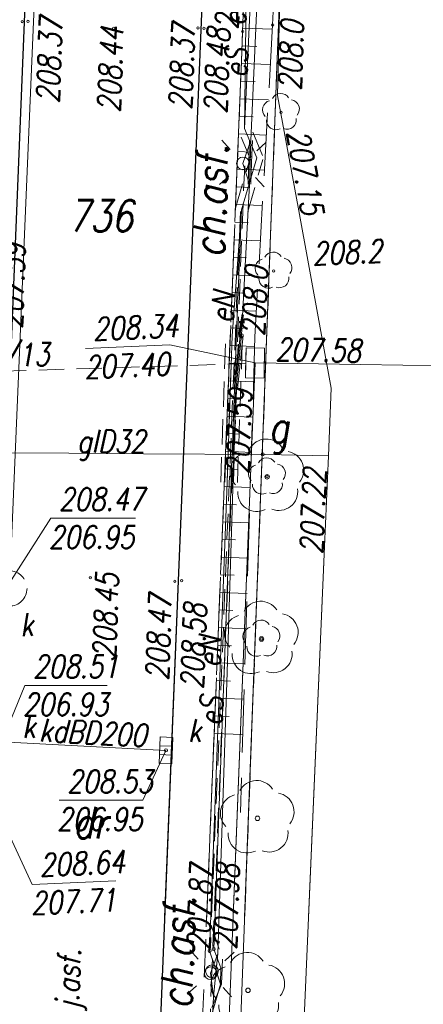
# Model space of a CAD drawing. Extents: x 6591072 to 6591270, y 5674713 to 5675005.
# Tile 11 of 37: x 6591215 to 6591231, y 5674748 to 5674787. Entities that reach past the tile are written whole.
import ezdxf
from ezdxf.enums import TextEntityAlignment as Align

# ---------------------------------------------------------------- set-up
doc = ezdxf.new("R2010")
doc.units = 0
for name, pattern in [('1', [0]), ('KOC', [2, 1.5, -0.5]), ('KOJ', [0]), ('KOU', [1.5, 1, -0.5]), ('OSL', [2, 1, -1]), ('UBE', [1.5, 1, -0.5]), ('UOK', [1.5, 1, -0.5]), ('UOT', [1.5, 1, -0.5]), ('UPE', [0]), ('UPG', [0]), ('UPK', [0]), ('UPT', [0]), ('UXE', [1.5, 1, -0.5]), ('UXT', [1.5, 1, -0.5]), ('WSD', [3.5, 2.5, -1]), ('WSQ', [3.5, 2.5, -1])]:
    doc.linetypes.add(name, pattern=pattern)
doc.layers.get('0').update_dxf_attribs({"color": 250, "linetype": 'CONTINUOUS', "lineweight": 100})
for name, color, linetype, lineweight in [('Dzialki', 7, '1', 18), ('Kontury', 90, '1', 18), ('NIEAKTUAL_L_0', 7, '1', 0), ('NIEAKTUAL_T_0', 7, 'CONTINUOUS', 0), ('Numery_dzialek', 7, 'CONTINUOUS', 18), ('Numery_konturow', 90, 'CONTINUOUS', 13), ('SDROK_T_0', 7, 'CONTINUOUS', 18), ('SDROK_T_1', 7, 'CONTINUOUS', 18), ('SDRPK_L_3', 7, 'KOJ', 25), ('SDRPK_L_5', 7, 'KOC', 18), ('SZZPZ_T_0', 7, 'CONTINUOUS', 18), ('TELEFONY_L_0', 30, 'UXT', 18), ('TELEFONY_T_0', 30, 'CONTINUOUS', 18), ('UEEOA_T_9', 1, 'CONTINUOUS', 18), ('UEEOC_T_0', 1, 'CONTINUOUS', 18), ('UEEOC_T_1', 1, 'CONTINUOUS', 18), ('UEEOO_T_0', 1, 'CONTINUOUS', 18), ('UEEOO_T_1', 1, 'CONTINUOUS', 18), ('UEEPB_L_0', 1, 'UBE', 18), ('UEEPB_L_0_b', 1, 'UBE', 18), ('UEEPB_L_1', 1, 'UBE', 18), ('UEEPON_L_0', 1, 'UPE', 18), ('UEEPOS_L_0', 1, 'UPE', 18), ('UGGOA_T_25', 2, 'CONTINUOUS', 18), ('UGGOC_T_0', 2, 'CONTINUOUS', 18), ('UGGOC_T_8', 2, 'CONTINUOUS', 18), ('UGGOO_T_6', 2, 'CONTINUOUS', 18), ('UGGPOL_L_1', 2, 'UPG', 18), ('UGGPON_L_1', 2, 'UPG', 18), ('UGGPON_L_6', 2, 'UPG', 18), ('UKKOA_T_10', 36, 'CONTINUOUS', 18), ('UKKOA_T_3', 36, 'CONTINUOUS', 18), ('UKKOA_T_4', 36, 'CONTINUOUS', 18), ('UKKOC_T_3', 36, 'CONTINUOUS', 18), ('UKKOC_T_4', 36, 'CONTINUOUS', 18), ('UKKOC_T_5', 36, 'CONTINUOUS', 18), ('UKKOO_T_2', 36, 'CONTINUOUS', 18), ('UKKPA_L_5', 36, 'UOK', 18), ('UKKPOD_L_1', 36, 'UPK', 18), ('UKKPOP_L_1', 36, 'UPG', 18), ('UTTOA_T_3', 30, 'CONTINUOUS', 18), ('UTTOC_T_2', 30, 'CONTINUOUS', 18), ('UTTOC_T_3', 30, 'CONTINUOUS', 18), ('UTTPA_L_10', 30, '1', 18), ('UTTPA_L_7', 30, 'UOT', 18), ('UTTPOM_L_1', 30, 'UPT', 18), ('WUKOS_T_1', 7, 'CONTINUOUS', 18), ('WUKPS_L_6', 7, '1', 18), ('WWRPP_T_0', 13, 'CONTINUOUS', 18)]:
    doc.layers.add(name, color=color, linetype=linetype, lineweight=lineweight)
doc.layers.add('OBOP', color=7, linetype='CONTINUOUS', lineweight=13, true_color=0x0a0909)
doc.styles.add('K1_ACAD', font='romans.shx', dxfattribs={"width": 0.8, "oblique": 12})

# ---------------------------------------------------------------- blocks, each defined once
blk = doc.blocks.new('other_WSU')
at = {"linetype": 'Continuous'}
blk.add_circle((0, 0), 0.045, dxfattribs=at)
blk = doc.blocks.new('other_WSP')
at = {"linetype": 'Continuous'}
blk.add_circle((0, 0), 0.045, dxfattribs=at)
blk = doc.blocks.new('other_SLS')
at = {"linetype": 'Continuous'}
blk.add_circle((0, 0), 0.25, dxfattribs=at)
blk = doc.blocks.new('other_LAT')
at = {"linetype": 'Continuous'}
for p, q in [((0, 0.75), (0, 1.25)), ((-1.25, 0), (-0.75, 0)), ((0.75, 0), (1.25, 0)), ((0, -0.75), (0, -1.25))]:
    blk.add_line(p, q, dxfattribs=at)
blk = doc.blocks.new('other_UGE')
at = {"linetype": 'Continuous'}
blk.add_circle((0, 0), 0.0625, dxfattribs=at)
blk = doc.blocks.new('other_UGG')
at = {"linetype": 'Continuous'}
blk.add_circle((0, 0), 0.0625, dxfattribs=at)
blk = doc.blocks.new('other_DLI')
at = {"linetype": 'Continuous'}
blk.add_circle((0, 0), 0.045, dxfattribs=at)
for centre, start, end in [((-0.357, 0.116), 102.1445, 221.86), ((0, 0.375), 30.1401, 149.8599), ((0.357, 0.116), 318.14, 77.8555), ((-0.22, -0.303), 174.1482, 293.8542), ((0.22, -0.303), 246.1458, 5.8518)]:
    blk.add_arc(centre, 0.375, start, end, dxfattribs=at)
blk = doc.blocks.new('LAT')
at = {"linetype": 'Continuous'}
for p, q in [((0, 0.75), (0, 1.25)), ((-1.25, 0), (-0.75, 0)), ((0.75, 0), (1.25, 0)), ((0, -0.75), (0, -1.25))]:
    blk.add_line(p, q, dxfattribs=at)
blk = doc.blocks.new('SLS')
at = {"linetype": 'Continuous'}
blk.add_circle((0, 0), 0.25, dxfattribs=at)
blk = doc.blocks.new('UGE')
at = {"linetype": 'Continuous'}
blk.add_circle((0, 0), 0.0625, dxfattribs=at)
blk = doc.blocks.new('UGG')
at = {"linetype": 'Continuous'}
blk.add_circle((0, 0), 0.0625, dxfattribs=at)
blk = doc.blocks.new('KRA')
at = {"linetype": 'Continuous'}
for p, q in [((-0.525, -0.25), (-0.525, 0.25)), ((-0.525, 0.25), (0.525, 0.25)), ((-0.175, -0.25), (-0.175, 0.25)), ((0.175, -0.25), (0.175, 0.25)), ((0.525, 0.25), (0.525, -0.25)), ((0.525, -0.25), (-0.525, -0.25))]:
    blk.add_line(p, q, dxfattribs=at)
blk = doc.blocks.new('UGK')
at = {"linetype": 'Continuous'}
blk.add_circle((0, 0), 0.0625, dxfattribs=at)
blk = doc.blocks.new('DLI')
at = {"layer": 'OBOP', "color": 0, "linetype": 'ByBlock', "lineweight": -2}
blk.add_circle((0, 0), 0.09, dxfattribs=at)
for centre, start, end in [((0, 0.75), 30.1471, 149.8529), ((-0.713, 0.232), 102.1471, 221.8529), ((0.713, 0.232), 318.1471, 77.8529), ((-0.441, -0.607), 174.1471, 293.8529), ((0.441, -0.607), 246.1471, 5.8529)]:
    blk.add_arc(centre, 0.75, start, end, dxfattribs=at)

msp = doc.modelspace()

# ---------------------------------------------------------------- linework, layer by layer
at = {"layer": 'Dzialki'}
for q in [(6591222.262, 5674720.167), (6591223.447, 5674751.354)]:
    msp.add_line((6591226.55, 5674833.05), q, dxfattribs=at)
at = {"layer": 'Kontury'}
msp.add_line((6591226.45, 5674830.4), (6591222.267, 5674720.167), dxfattribs=at)
at = {"layer": 'Kontury', "linetype": 'KOU'}
msp.add_line((6591226.45, 5674830.4), (6591223.451, 5674751.354), dxfattribs=at)
at = {"layer": 'NIEAKTUAL_L_0', "linetype": 'UXE'}
for p, q in [((6591223.45, 5674781.17), (6591222.15, 5674749.21)), ((6591223.28, 5674779.35), (6591222.12, 5674751.04)), ((6591222.12, 5674751.04), (6591222.57, 5674749.69)), ((6591222.57, 5674749.69), (6591222.53, 5674748.69)), ((6591222.15, 5674749.21), (6591220.999, 5674720.228)), ((6591222.53, 5674748.69), (6591221.98, 5674747.39))]:
    msp.add_line(p, q, dxfattribs=at)
at = {"layer": 'SDRPK_L_3', "linetype": 'KOJ'}
for p, q in [((6591213.829, 5674765.013), (6591216.631, 5674834.051)), ((6591213.829, 5674765.013), (6591216.631, 5674834.051)), ((6591220.83, 5674764.695), (6591222.762, 5674812.186)), ((6591220.83, 5674764.695), (6591222.762, 5674812.186)), ((6591219.695, 5674736.828), (6591220.83, 5674764.695)), ((6591220.286, 5674751.352), (6591220.83, 5674764.695))]:
    msp.add_line(p, q, dxfattribs=at)
at = {"layer": 'SDRPK_L_5', "linetype": 'KOC'}
for p, q in [((6591223.369, 5674786.495), (6591224.147, 5674806.618)), ((6591221.36, 5674736.988), (6591223.369, 5674786.495)), ((6591221.943, 5674751.353), (6591223.369, 5674786.495))]:
    msp.add_line(p, q, dxfattribs=at)
at = {"layer": 'TELEFONY_L_0', "linetype": 'UXT'}
msp.add_line((6591204.787, 5674772.733), (6591223.491, 5674773.316), dxfattribs=at)
at = {"layer": 'UEEPB_L_0', "linetype": 'UBE'}
for p, q in [((6591224.16, 5674781.577), (6591223.67, 5674782.737)), ((6591223.7, 5674781.383), (6591223.21, 5674782.543)), ((6591223.645, 5674782.172), (6591223.615, 5674781.307)), ((6591223.755, 5674782.168), (6591223.725, 5674781.303)), ((6591223.09, 5674779.49), (6591223.69, 5674781.55)), ((6591223.57, 5674779.35), (6591224.17, 5674781.41)), ((6591223.615, 5674781.307), (6591223.585, 5674780.442)), ((6591223.725, 5674781.303), (6591223.695, 5674780.438)), ((6591222.5, 5674768.609), (6591222.7, 5674774.429)), ((6591223, 5674768.591), (6591223.2, 5674774.411)), ((6591223.275, 5674774.446), (6591223.16, 5674773.336)), ((6591223.385, 5674774.434), (6591223.27, 5674773.324)), ((6591223.16, 5674773.336), (6591223.045, 5674772.226)), ((6591223.27, 5674773.324), (6591223.155, 5674772.214))]:
    msp.add_line(p, q, dxfattribs=at)
at = {"layer": 'UEEPB_L_0_b', "linetype": 'OSL'}
for p, q in [((6591222.75, 5674768.6), (6591222.95, 5674774.42)), ((6591222.49, 5674748.7), (6591222.06, 5674750.02)), ((6591222.39, 5674749.9), (6591222.21, 5674748.21)), ((6591222.11, 5674747.36), (6591222.49, 5674748.7))]:
    msp.add_line(p, q, dxfattribs=at)
at = {"layer": 'UEEPB_L_1', "linetype": 'UBE'}
for p, q in [((6591224.16, 5674781.577), (6591223.67, 5674782.737)), ((6591223.7, 5674781.383), (6591223.21, 5674782.543)), ((6591223.09, 5674779.49), (6591223.69, 5674781.55)), ((6591223.57, 5674779.35), (6591224.17, 5674781.41)), ((6591222.66, 5674768.619), (6591222.87, 5674774.539)), ((6591223.16, 5674768.601), (6591223.37, 5674774.521))]:
    msp.add_line(p, q, dxfattribs=at)
at = {"layer": 'UEEPB_L_1', "linetype": 'OSL'}
for p, q in [((6591222.91, 5674768.61), (6591223.12, 5674774.53)), ((6591222.51, 5674749.35), (6591222.22, 5674750.09)), ((6591222.49, 5674748.7), (6591222.51, 5674749.35)), ((6591222.11, 5674747.36), (6591222.49, 5674748.7))]:
    msp.add_line(p, q, dxfattribs=at)
at = {"layer": 'UEEPON_L_0', "linetype": 'UPE'}
for p, q in [((6591223.52, 5674788.73), (6591223.44, 5674782.64)), ((6591223.95, 5674788.08), (6591223.7, 5674782.17)), ((6591223.44, 5674782.64), (6591223.93, 5674781.48)), ((6591223.38, 5674781.26), (6591223.7, 5674782.17)), ((6591223.7, 5674782.17), (6591223.64, 5674780.44)), ((6591223.93, 5674781.48), (6591223.33, 5674779.42)), ((6591223.64, 5674780.44), (6591223.38, 5674781.26)), ((6591223.64, 5674780.44), (6591223.33, 5674774.44)), ((6591223.33, 5674779.42), (6591222.95, 5674774.42)), ((6591222.95, 5674774.42), (6591222.75, 5674768.6)), ((6591222.95, 5674774.42), (6591222.75, 5674768.6)), ((6591223.33, 5674774.44), (6591223.1, 5674772.22)), ((6591223.1, 5674772.22), (6591222.76, 5674761.07)), ((6591223.1, 5674772.22), (6591222.76, 5674761.07)), ((6591222.75, 5674768.6), (6591222.06, 5674750.02)), ((6591222.75, 5674768.6), (6591222.06, 5674750.02)), ((6591222.76, 5674761.07), (6591222.39, 5674749.9)), ((6591222.76, 5674761.07), (6591222.39, 5674749.9)), ((6591222.06, 5674750.02), (6591222.49, 5674748.7)), ((6591222.1, 5674749.13), (6591222.39, 5674749.9)), ((6591222.39, 5674749.9), (6591222.21, 5674748.21)), ((6591222.21, 5674748.21), (6591222.1, 5674749.13)), ((6591222.49, 5674748.7), (6591222.11, 5674747.36)), ((6591222.21, 5674748.21), (6591221.76, 5674736.21))]:
    msp.add_line(p, q, dxfattribs=at)
at = {"layer": 'UEEPOS_L_0', "linetype": 'UPE'}
for p, q in [((6591223.72, 5674788.79), (6591223.44, 5674782.64)), ((6591223.44, 5674782.64), (6591223.93, 5674781.48)), ((6591223.93, 5674781.48), (6591223.33, 5674779.42)), ((6591223.33, 5674779.42), (6591223.12, 5674774.53)), ((6591223.12, 5674774.53), (6591222.91, 5674768.61)), ((6591223.12, 5674774.53), (6591222.91, 5674768.61)), ((6591222.91, 5674768.61), (6591222.22, 5674750.09)), ((6591222.91, 5674768.61), (6591222.22, 5674750.09)), ((6591222.22, 5674750.09), (6591222.51, 5674749.35)), ((6591222.51, 5674749.35), (6591222.49, 5674748.7)), ((6591222.49, 5674748.7), (6591222.11, 5674747.36))]:
    msp.add_line(p, q, dxfattribs=at)
at = {"layer": 'UGGPOL_L_1', "linetype": 'UPG'}
msp.add_line((6591226.771, 5674769.652), (6591224.293, 5674769.716), dxfattribs=at)
msp.add_line((6591226.771, 5674769.652), (6591224.293, 5674769.716), dxfattribs=at)
at = {"layer": 'UGGPON_L_1', "linetype": 'UPG'}
for p, q in [((6591224.959, 5674792.748), (6591224.756, 5674783.96)), ((6591224.756, 5674783.96), (6591225.569, 5674779.524)), ((6591225.569, 5674779.524), (6591226.885, 5674772.337)), ((6591226.885, 5674772.337), (6591226.771, 5674769.652)), ((6591226.885, 5674772.337), (6591226.771, 5674769.652)), ((6591226.771, 5674769.652), (6591226.616, 5674766.064)), ((6591226.771, 5674769.652), (6591226.616, 5674766.064)), ((6591226.616, 5674766.064), (6591225.414, 5674738.052)), ((6591226.616, 5674766.064), (6591225.985, 5674751.355))]:
    msp.add_line(p, q, dxfattribs=at)
at = {"layer": 'UGGPON_L_6', "linetype": 'UPG'}
for p, q in [((6591216.477, 5674769.761), (6591209.625, 5674769.802)), ((6591216.477, 5674769.761), (6591209.625, 5674769.802)), ((6591216.477, 5674769.761), (6591219.429, 5674769.744)), ((6591216.477, 5674769.761), (6591219.429, 5674769.744)), ((6591224.293, 5674769.716), (6591219.429, 5674769.744)), ((6591224.293, 5674769.716), (6591219.429, 5674769.744))]:
    msp.add_line(p, q, dxfattribs=at)
at = {"layer": 'UKKOC_T_3', "linetype": 'Continuous'}
for p, q in [((6591212.159, 5674758.815), (6591215.012, 5674752.655)), ((6591215.012, 5674752.655), (6591218.331, 5674752.794))]:
    msp.add_line(p, q, dxfattribs=at)
at = {"layer": 'UKKOC_T_4', "linetype": 'Continuous'}
for p, q in [((6591213.984, 5674764.403), (6591215.756, 5674767.185)), ((6591213.984, 5674764.403), (6591215.756, 5674767.185)), ((6591215.756, 5674767.185), (6591219.111, 5674767.185)), ((6591215.756, 5674767.185), (6591219.111, 5674767.185))]:
    msp.add_line(p, q, dxfattribs=at)
at = {"layer": 'UKKOC_T_5', "linetype": 'Continuous'}
for p, q in [((6591213.81, 5674758.31), (6591214.731, 5674760.547)), ((6591213.81, 5674758.31), (6591214.731, 5674760.547)), ((6591214.731, 5674760.547), (6591217.988, 5674760.547)), ((6591214.731, 5674760.547), (6591217.988, 5674760.547)), ((6591220.326, 5674757.972), (6591219.407, 5674755.992)), ((6591216.085, 5674755.992), (6591219.407, 5674755.992))]:
    msp.add_line(p, q, dxfattribs=at)
at = {"layer": 'UKKPA_L_5', "linetype": 'UOK'}
msp.add_circle((6591214.111, 5674764.394), 0.7, dxfattribs=at)
msp.add_circle((6591214.111, 5674764.394), 0.7, dxfattribs=at)
at = {"layer": 'UKKPOD_L_1', "linetype": 'UPK'}
msp.add_line((6591220.326, 5674757.972), (6591213.81, 5674758.31), dxfattribs=at)
msp.add_line((6591220.326, 5674757.972), (6591213.81, 5674758.31), dxfattribs=at)
at = {"layer": 'UKKPOP_L_1', "linetype": 'UPK'}
msp.add_line((6591216.226, 5674814.336), (6591214.111, 5674764.394), dxfattribs=at)
msp.add_line((6591216.226, 5674814.336), (6591214.111, 5674764.394), dxfattribs=at)
at = {"layer": 'UTTOC_T_3', "linetype": 'Continuous'}
for p in [(6591217.134, 5674773.92), (6591223.861, 5674773.353)]:
    msp.add_line(p, (6591220.486, 5674774.06), dxfattribs=at)
at = {"layer": 'UTTPA_L_10', "linetype": 'UPT'}
for p, q in [((6591223.484, 5674772.755), (6591223.504, 5674773.94)), ((6591223.504, 5674773.94), (6591224.237, 5674773.928)), ((6591224.237, 5674773.928), (6591224.217, 5674772.743)), ((6591224.217, 5674772.743), (6591223.484, 5674772.755))]:
    msp.add_line(p, q, dxfattribs=at)
at = {"layer": 'UTTPA_L_7', "linetype": 'UOT'}
for p, q in [((6591223.485, 5674772.755), (6591223.504, 5674773.94)), ((6591223.504, 5674773.94), (6591224.236, 5674773.928)), ((6591224.236, 5674773.928), (6591224.217, 5674772.743)), ((6591224.217, 5674772.743), (6591223.485, 5674772.755))]:
    msp.add_line(p, q, dxfattribs=at)
at = {"layer": 'UTTPOM_L_1', "linetype": 'UPT'}
for p, q in [((6591223.696, 5674769.181), (6591223.861, 5674773.353)), ((6591223.696, 5674769.181), (6591223.861, 5674773.353)), ((6591223.861, 5674773.353), (6591228.044, 5674773.283)), ((6591228.044, 5674773.283), (6591235.394, 5674773.16)), ((6591222.706, 5674743.963), (6591223.696, 5674769.181)), ((6591222.996, 5674751.354), (6591223.696, 5674769.181))]:
    msp.add_line(p, q, dxfattribs=at)
at = {"layer": 'WUKPS_L_6', "linetype": 'WSQ'}
for p, q in [((6591223.369, 5674786.495), (6591224.147, 5674806.618)), ((6591221.943, 5674751.353), (6591223.369, 5674786.495))]:
    msp.add_line(p, q, dxfattribs=at)
at = {"layer": 'WUKPS_L_6', "linetype": 'WSD'}
for p, q in [((6591225.467, 5674806.585), (6591224.559, 5674786.755)), ((6591224.559, 5674786.755), (6591223.858, 5674774.378)), ((6591223.858, 5674774.378), (6591223.278, 5674755.501))]:
    msp.add_line(p, q, dxfattribs=at)
at = {"layer": 'WUKPS_L_6', "linetype": '1'}
for p, q in [((6591223.374, 5674786.628), (6591224.549, 5674786.582)), ((6591223.346, 5674785.928), (6591223.928, 5674785.904)), ((6591223.318, 5674785.228), (6591224.47, 5674785.182)), ((6591223.289, 5674784.529), (6591223.86, 5674784.506)), ((6591223.261, 5674783.829), (6591224.391, 5674783.783)), ((6591223.232, 5674783.13), (6591223.792, 5674783.107)), ((6591223.204, 5674782.43), (6591224.312, 5674782.385)), ((6591223.176, 5674781.731), (6591223.724, 5674781.708)), ((6591223.147, 5674781.031), (6591224.232, 5674780.987)), ((6591223.119, 5674780.332), (6591223.656, 5674780.31)), ((6591223.091, 5674779.632), (6591224.153, 5674779.589)), ((6591223.062, 5674778.932), (6591223.588, 5674778.911)), ((6591223.034, 5674778.233), (6591224.074, 5674778.191)), ((6591223.005, 5674777.533), (6591223.52, 5674777.512)), ((6591222.977, 5674776.834), (6591223.995, 5674776.792)), ((6591222.949, 5674776.134), (6591223.452, 5674776.114)), ((6591222.92, 5674775.435), (6591223.916, 5674775.394)), ((6591222.892, 5674774.735), (6591223.384, 5674774.715)), ((6591222.864, 5674774.036), (6591223.846, 5674773.996)), ((6591222.835, 5674773.336), (6591223.33, 5674773.316)), ((6591222.807, 5674772.636), (6591223.803, 5674772.596)), ((6591222.778, 5674771.937), (6591223.28, 5674771.917)), ((6591222.75, 5674771.237), (6591223.76, 5674771.196)), ((6591222.722, 5674770.538), (6591223.23, 5674770.517)), ((6591222.693, 5674769.838), (6591223.717, 5674769.797)), ((6591222.665, 5674769.139), (6591223.18, 5674769.118)), ((6591222.636, 5674768.439), (6591223.674, 5674768.397)), ((6591222.608, 5674767.74), (6591223.13, 5674767.718)), ((6591222.58, 5674767.04), (6591223.631, 5674766.997)), ((6591222.551, 5674766.34), (6591223.08, 5674766.319)), ((6591222.523, 5674765.641), (6591223.588, 5674765.598)), ((6591222.495, 5674764.941), (6591223.031, 5674764.92)), ((6591222.466, 5674764.242), (6591223.545, 5674764.198)), ((6591222.438, 5674763.542), (6591222.981, 5674763.52)), ((6591222.409, 5674762.843), (6591223.502, 5674762.798)), ((6591222.381, 5674762.143), (6591222.931, 5674762.121)), ((6591222.353, 5674761.443), (6591223.459, 5674761.399)), ((6591222.324, 5674760.744), (6591222.881, 5674760.721)), ((6591222.296, 5674760.044), (6591223.416, 5674759.999)), ((6591222.267, 5674759.345), (6591222.831, 5674759.322)), ((6591222.239, 5674758.645), (6591223.373, 5674758.599))]:
    msp.add_line(p, q, dxfattribs=at)

# ---------------------------------------------------------------- block references
at = {"layer": 'NIEAKTUAL_T_0'}
msp.add_blockref('SLS', (6591222.15, 5674749.21), dxfattribs=at)
at = {"layer": 'SZZPZ_T_0'}
for name, p, rotation in [('other_DLI', (6591224.895, 5674783.285), 2.398287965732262), ('other_DLI', (6591224.598, 5674776.996), 2.398369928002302), ('DLI', (6591224.34, 5674768.827), 2.398506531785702), ('other_DLI', (6591224.34, 5674768.827), 2.398506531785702), ('DLI', (6591224.119, 5674762.391), 2.398615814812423), ('other_DLI', (6591224.119, 5674762.391), 2.398615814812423), ('DLI', (6591223.957, 5674755.276), 2.398779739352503), ('DLI', (6591223.582, 5674748.453), 2.398861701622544)]:
    msp.add_blockref(name, p, dxfattribs=dict(at, rotation=rotation))
at = {"layer": 'SZZPZ_T_0', "color": 253}
for p, rotation in [((6591224.895, 5674783.285), 2.398287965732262), ((6591224.598, 5674776.996), 2.398369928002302), ((6591224.34, 5674768.827), 2.398506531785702), ((6591224.119, 5674762.391), 2.398615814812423)]:
    msp.add_blockref('other_DLI', p, dxfattribs=dict(at, rotation=rotation))
at = {"layer": 'UEEOA_T_9'}
for name, p, rotation in [('other_LAT', (6591223.38, 5674781.26), 312.2400012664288), ('LAT', (6591222.1, 5674749.13), 311.6300004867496)]:
    msp.add_blockref(name, p, dxfattribs=dict(at, rotation=rotation))
at = {"layer": 'UEEOA_T_9', "color": 253, "rotation": 312.2400012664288}
msp.add_blockref('other_LAT', (6591223.38, 5674781.26), dxfattribs=at)
at = {"layer": 'UEEOA_T_9'}
for name, p in [('other_SLS', (6591223.38, 5674781.26)), ('SLS', (6591222.1, 5674749.13))]:
    msp.add_blockref(name, p, dxfattribs=at)
at = {"layer": 'UEEOA_T_9', "color": 253}
msp.add_blockref('other_SLS', (6591223.38, 5674781.26), dxfattribs=at)
at = {"layer": 'UEEOC_T_0'}
for name, p in [('other_UGE', (6591223.33, 5674774.44)), ('UGE', (6591222.06, 5674750.02))]:
    msp.add_blockref(name, p, dxfattribs=at)
at = {"layer": 'UEEOC_T_0', "color": 253}
msp.add_blockref('other_UGE', (6591223.33, 5674774.44), dxfattribs=at)
at = {"layer": 'UEEOC_T_1'}
msp.add_blockref('UGE', (6591222.22, 5674750.09), dxfattribs=at)
at = {"layer": 'UGGOC_T_8', "rotation": 2.398451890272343}
for name in ['other_UGG', 'UGG']:
    msp.add_blockref(name, (6591224.162, 5674769.716), dxfattribs=at)
at = {"layer": 'UGGOC_T_8', "color": 253, "rotation": 2.398451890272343}
msp.add_blockref('other_UGG', (6591224.162, 5674769.716), dxfattribs=at)
at = {"layer": 'UKKOA_T_10', "rotation": 267.8541364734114}
msp.add_blockref('KRA', (6591220.326, 5674757.972), dxfattribs=at)
at = {"layer": 'UKKOC_T_3', "rotation": 269.9999974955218}
msp.add_blockref('UGK', (6591220.326, 5674757.972), dxfattribs=at)
at = {"layer": 'WUKOS_T_1'}
for p, rotation in [((6591214.618, 5674786.888), 2.39735906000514), ((6591214.85, 5674786.893), 2.39738638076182), ((6591218.249, 5674786.621), 2.397659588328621), ((6591221.594, 5674786.634), 2.397960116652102), ((6591221.832, 5674786.62), 2.397960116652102), ((6591223.369, 5674786.495), 2.398096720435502), ((6591217.321, 5674764.819), 2.397550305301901), ((6591220.678, 5674764.681), 2.398069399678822), ((6591220.954, 5674764.703), 2.398096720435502)]:
    msp.add_blockref('other_WSU', p, dxfattribs=dict(at, rotation=rotation))
at = {"layer": 'WUKOS_T_1', "color": 253}
for p, rotation in [((6591214.618, 5674786.888), 2.39735906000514), ((6591214.85, 5674786.893), 2.397386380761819), ((6591218.249, 5674786.621), 2.397659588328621), ((6591221.594, 5674786.634), 2.397960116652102), ((6591221.832, 5674786.62), 2.397960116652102), ((6591223.369, 5674786.495), 2.398096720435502), ((6591217.321, 5674764.819), 2.3975503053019), ((6591220.678, 5674764.681), 2.398069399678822), ((6591220.954, 5674764.703), 2.398096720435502)]:
    msp.add_blockref('other_WSU', p, dxfattribs=dict(at, rotation=rotation))
at = {"layer": 'WWRPP_T_0', "rotation": 2.398206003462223}
msp.add_blockref('other_WSP', (6591224.559, 5674786.755), dxfattribs=at)
at = {"layer": 'WWRPP_T_0', "color": 253, "rotation": 2.398206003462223}
msp.add_blockref('other_WSP', (6591224.559, 5674786.755), dxfattribs=at)

# ---------------------------------------------------------------- texts
at = {"layer": 'Numery_dzialek', "style": 'K1_ACAD', "oblique": 12, "width": 0.8}
msp.add_text('736', height=1.25, dxfattribs=at).set_placement((6591216.45, 5674779.808), align=Align.TOP_LEFT)
at = {"layer": 'Numery_konturow', "style": 'K1_ACAD', "oblique": 12, "width": 0.8}
msp.add_text('dr', height=1.25, dxfattribs=at).set_placement((6591216.636, 5674755.729), align=Align.TOP_LEFT)
at = {"layer": 'SDROK_T_0', "style": 'K1_ACAD', "oblique": 12, "width": 0.8}
msp.add_text('j.asf.', height=0.9, rotation=87.7389, dxfattribs=at).set_placement((6591216.853, 5674747.688))
at = {"layer": 'SDROK_T_1', "style": 'K1_ACAD', "oblique": 12, "width": 0.8}
for rotation, p in [(87.9838, (6591222.639, 5674777.512)), (87.9829, (6591221.344, 5674747.7))]:
    msp.add_text('ch.asf.', height=1.25, rotation=rotation, dxfattribs=at).set_placement(p)
at = {"layer": 'TELEFONY_T_0', "style": 'K1_ACAD', "oblique": 12, "width": 0.8}
msp.add_text('monit.557/13', height=0.9, rotation=1.8684, dxfattribs=at).set_placement((6591208.93, 5674773.023))
at = {"layer": 'UEEOC_T_0', "style": 'K1_ACAD', "oblique": 12, "width": 0.8}
msp.add_text('208.0', height=0.9, rotation=87.04, dxfattribs=at).set_placement((6591223.33, 5674774.44), align=Align.TOP_LEFT)
msp.add_text('207.87', height=0.9, rotation=87.87, dxfattribs=at).set_placement((6591222.06, 5674750.02))
at = {"layer": 'UEEOC_T_1', "style": 'K1_ACAD', "oblique": 12, "width": 0.8}
for s, rotation, p in [('207.59', 87.78, (6591213.72, 5674774.73)), ('207.98', 87.87, (6591222.22, 5674750.09))]:
    msp.add_text(s, height=0.9, rotation=rotation, dxfattribs=at).set_placement(p, align=Align.TOP_LEFT)
at = {"layer": 'UEEOO_T_0', "style": 'K1_ACAD', "oblique": 12, "width": 0.8}
for rotation, p in [(89.25, (6591223.49, 5674786.71)), (85.11, (6591222.98, 5674774.9)), (87.87, (6591222.48, 5674761.25)), (87.87, (6591222.48, 5674761.25))]:
    msp.add_text('eN', height=0.9, rotation=rotation, dxfattribs=at).set_placement(p)
at = {"layer": 'UEEOO_T_1', "style": 'K1_ACAD', "oblique": 12, "width": 0.8}
for rotation, p in [(87.39, (6591223.53, 5674784.65)), (87.87, (6591222.55, 5674758.93)), (87.87, (6591222.55, 5674758.93))]:
    msp.add_text('eS', height=0.9, rotation=rotation, dxfattribs=at).set_placement(p)
at = {"layer": 'UGGOA_T_25', "style": 'K1_ACAD', "oblique": 12, "width": 0.8}
msp.add_text('g', height=1.25, rotation=2.3985, dxfattribs=at).set_placement((6591224.405, 5674770.154))
msp.add_text('g', height=1.25, rotation=2.3985, dxfattribs=at).set_placement((6591224.405, 5674770.154))
at = {"layer": 'UGGOC_T_0', "style": 'K1_ACAD', "oblique": 12, "width": 0.8}
for s, rotation, p in [('207.15', 280.3789, (6591225.106, 5674782.498)), ('207.22', 87.5438, (6591226.54, 5674765.744)), ('207.22', 87.5438, (6591226.54, 5674765.744))]:
    msp.add_text(s, height=0.9, rotation=rotation, dxfattribs=at).set_placement(p)
at = {"layer": 'UGGOO_T_6', "style": 'K1_ACAD', "oblique": 12, "width": 0.8}
msp.add_text('glD32', height=0.9, rotation=359.6616, dxfattribs=at).set_placement((6591216.797, 5674769.791))
msp.add_text('glD32', height=0.9, rotation=359.6616, dxfattribs=at).set_placement((6591216.797, 5674769.791))
at = {"layer": 'UKKOA_T_3', "style": 'K1_ACAD', "oblique": 12, "width": 0.8}
for p in [(6591215.151, 5674758.465), (6591215.151, 5674758.465), (6591221.731, 5674758.307), (6591221.731, 5674758.307)]:
    msp.add_text('k', height=0.9, dxfattribs=at).set_placement(p, align=Align.RIGHT)
at = {"layer": 'UKKOA_T_4', "style": 'K1_ACAD', "oblique": 12, "width": 0.8}
msp.add_text('k', height=0.9, rotation=2.3972, dxfattribs=at).set_placement((6591215.084, 5674762.524), align=Align.RIGHT)
msp.add_text('k', height=0.9, rotation=2.3972, dxfattribs=at).set_placement((6591215.084, 5674762.524), align=Align.RIGHT)
at = {"layer": 'UKKOC_T_3', "style": 'K1_ACAD', "oblique": 12, "width": 0.8}
for s, p in [('208.64', (6591215.283, 5674753.868)), ('207.71', (6591214.944, 5674752.352))]:
    msp.add_text(s, height=0.9, rotation=2.397, dxfattribs=at).set_placement(p, align=Align.TOP_LEFT)
at = {"layer": 'UKKOC_T_4', "style": 'K1_ACAD', "oblique": 12, "width": 0.8}
for s, p in [('208.47', (6591216.077, 5674768.385)), ('208.47', (6591216.077, 5674768.385)), ('206.95', (6591215.675, 5674766.885)), ('206.95', (6591215.675, 5674766.885))]:
    msp.add_text(s, height=0.9, dxfattribs=at).set_placement(p, align=Align.TOP_LEFT)
at = {"layer": 'UKKOC_T_5', "style": 'K1_ACAD', "oblique": 12, "width": 0.8}
for s, p in [('208.51', (6591215.052, 5674761.747)), ('208.51', (6591215.052, 5674761.747)), ('206.93', (6591214.65, 5674760.247)), ('206.93', (6591214.65, 5674760.247)), ('208.53', (6591216.406, 5674757.192)), ('206.95', (6591216.005, 5674755.692))]:
    msp.add_text(s, height=0.9, dxfattribs=at).set_placement(p, align=Align.TOP_LEFT)
at = {"layer": 'UKKOO_T_2', "style": 'K1_ACAD', "oblique": 12, "width": 0.8}
msp.add_text('kdBD200', height=0.9, rotation=356.9362, dxfattribs=at).set_placement((6591215.282, 5674758.337))
msp.add_text('kdBD200', height=0.9, rotation=356.9362, dxfattribs=at).set_placement((6591215.282, 5674758.337))
at = {"layer": 'UTTOA_T_3', "style": 'K1_ACAD', "oblique": 12, "width": 0.8}
msp.add_text('t', height=0.9, rotation=2.3982, dxfattribs=at).set_placement((6591223.027, 5674775.248), align=Align.TOP_LEFT)
at = {"layer": 'UTTOC_T_2', "style": 'K1_ACAD', "oblique": 12, "width": 0.8}
for s, rotation, p in [('207.58', 359.0392, (6591224.661, 5674773.43)), ('207.59', 87.7528, (6591223.607, 5674768.916)), ('207.59', 87.7528, (6591223.607, 5674768.916))]:
    msp.add_text(s, height=0.9, rotation=rotation, dxfattribs=at).set_placement(p)
at = {"layer": 'UTTOC_T_3', "style": 'K1_ACAD', "oblique": 12, "width": 0.8}
for s, p in [('208.34', (6591217.405, 5674775.132)), ('207.40', (6591217.066, 5674773.617))]:
    msp.add_text(s, height=0.9, rotation=2.398, dxfattribs=at).set_placement(p, align=Align.TOP_LEFT)
at = {"layer": 'WUKOS_T_1', "style": 'K1_ACAD', "oblique": 12, "width": 0.8}
for s, rotation, p in [('208.50', 87.7862, (6591223.178, 5674786.561)), ('208.37', 87.5741, (6591216.077, 5674783.636)), ('208.44', 87.6693, (6591218.503, 5674783.273)), ('208.37', 87.6694, (6591221.34, 5674783.384)), ('208.48', 87.6694, (6591222.734, 5674783.227)), ('208.45', 87.7609, (6591218.319, 5674761.595)), ('208.47', 87.7609, (6591220.421, 5674760.737)), ('208.58', 87.6557, (6591221.805, 5674760.391))]:
    msp.add_text(s, height=0.9, rotation=rotation, dxfattribs=at).set_placement(p)
at = {"layer": 'WWRPP_T_0', "style": 'K1_ACAD', "oblique": 12, "width": 0.8}
for s, rotation, p in [('208.0', 87.8266, (6591225.684, 5674784.145)), ('208.2', 2.3985, (6591226.151, 5674777.225))]:
    msp.add_text(s, height=0.9, rotation=rotation, dxfattribs=at).set_placement(p)

doc.saveas('drawing.dxf')
